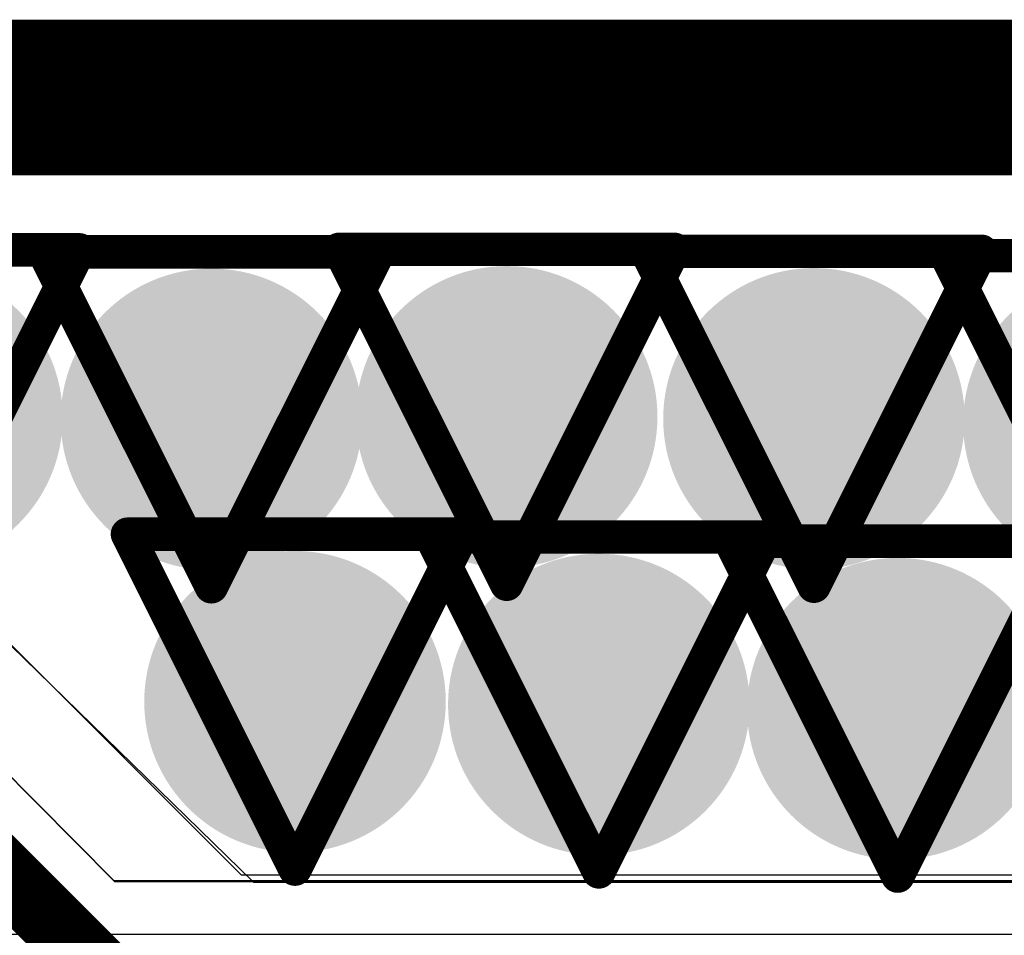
# Model space of a CAD drawing. Header units: inches. Extents: x -2.3 to 12.7, y -2.8 to 6.7.
# Tile 85 of 171: x 0.4184 to 0.4772, y 0.8361 to 0.8908. Entities that reach past the tile are written whole.
import ezdxf

# ---------------------------------------------------------------- set-up
doc = ezdxf.new("R2010")
doc.units = ezdxf.units.IN
doc.header["$MEASUREMENT"] = 0
for name, color, linetype in [('Bottom Layer', 5, 'Continuous'), ('Bottom Solder', 6, 'Continuous'), ('Drill Drawing', 1, 'Continuous'), ('fanoutbga', 56, 'Continuous'), ('L2_GND1', 16, 'Continuous'), ('L3_PWR1', 130, 'Continuous'), ('Top Layer', 1, 'Continuous'), ('Top Solder', 216, 'Continuous'), ('Via Holes', 16, 'Continuous')]:
    doc.layers.add(name, color=color, linetype=linetype)

msp = doc.modelspace()

# ---------------------------------------------------------------- hatches: boundary and pattern name
at = {"layer": 'Bottom Layer'}
h = msp.add_hatch(color=5, dxfattribs=at)
edge = h.paths.add_edge_path()
edge.add_arc((0.41201, 0.86701), 0.009, 0, 360)
h = msp.add_hatch(color=5, dxfattribs=at)
edge = h.paths.add_edge_path()
edge.add_arc((0.429887, 0.86689), 0.009, 0, 360)
h = msp.add_hatch(color=5, dxfattribs=at)
edge = h.paths.add_edge_path()
edge.add_arc((0.447514, 0.867041), 0.009, 0, 360)
h = msp.add_hatch(color=5, dxfattribs=at)
edge = h.paths.add_edge_path()
edge.add_arc((0.465857, 0.866923), 0.009, 0, 360)
h = msp.add_hatch(color=5, dxfattribs=at)
edge = h.paths.add_edge_path()
edge.add_arc((0.483762, 0.866664), 0.009, 0, 360)
h = msp.add_hatch(color=5, dxfattribs=at)
edge = h.paths.add_edge_path()
edge.add_arc((0.434878, 0.850029), 0.009, 0, 360)
h = msp.add_hatch(color=5, dxfattribs=at)
edge = h.paths.add_edge_path()
edge.add_arc((0.453014, 0.849864), 0.009, 0, 360)
h = msp.add_hatch(color=5, dxfattribs=at)
edge = h.paths.add_edge_path()
edge.add_arc((0.470861, 0.849613), 0.009, 0, 360)
at = {"layer": 'L2_GND1'}
h = msp.add_hatch(color=16, dxfattribs=at)
edge = h.paths.add_edge_path()
edge.add_arc((0.41201, 0.86701), 0.009, 0, 360)
h = msp.add_hatch(color=16, dxfattribs=at)
edge = h.paths.add_edge_path()
edge.add_arc((0.429887, 0.86689), 0.009, 0, 360)
h = msp.add_hatch(color=16, dxfattribs=at)
edge = h.paths.add_edge_path()
edge.add_arc((0.447514, 0.867041), 0.009, 0, 360)
h = msp.add_hatch(color=16, dxfattribs=at)
edge = h.paths.add_edge_path()
edge.add_arc((0.465857, 0.866923), 0.009, 0, 360)
h = msp.add_hatch(color=16, dxfattribs=at)
edge = h.paths.add_edge_path()
edge.add_arc((0.483762, 0.866664), 0.009, 0, 360)
h = msp.add_hatch(color=16, dxfattribs=at)
edge = h.paths.add_edge_path()
edge.add_arc((0.434878, 0.850029), 0.009, 0, 360)
h = msp.add_hatch(color=16, dxfattribs=at)
edge = h.paths.add_edge_path()
edge.add_arc((0.453014, 0.849864), 0.009, 0, 360)
h = msp.add_hatch(color=16, dxfattribs=at)
edge = h.paths.add_edge_path()
edge.add_arc((0.470861, 0.849613), 0.009, 0, 360)
at = {"layer": 'L3_PWR1'}
h = msp.add_hatch(color=130, dxfattribs=at)
edge = h.paths.add_edge_path()
edge.add_arc((0.41201, 0.86701), 0.009, 0, 360)
h = msp.add_hatch(color=130, dxfattribs=at)
edge = h.paths.add_edge_path()
edge.add_arc((0.429887, 0.86689), 0.009, 0, 360)
h = msp.add_hatch(color=130, dxfattribs=at)
edge = h.paths.add_edge_path()
edge.add_arc((0.447514, 0.867041), 0.009, 0, 360)
h = msp.add_hatch(color=130, dxfattribs=at)
edge = h.paths.add_edge_path()
edge.add_arc((0.465857, 0.866923), 0.009, 0, 360)
h = msp.add_hatch(color=130, dxfattribs=at)
edge = h.paths.add_edge_path()
edge.add_arc((0.483762, 0.866664), 0.009, 0, 360)
h = msp.add_hatch(color=130, dxfattribs=at)
edge = h.paths.add_edge_path()
edge.add_arc((0.434878, 0.850029), 0.009, 0, 360)
h = msp.add_hatch(color=130, dxfattribs=at)
edge = h.paths.add_edge_path()
edge.add_arc((0.453014, 0.849864), 0.009, 0, 360)
h = msp.add_hatch(color=130, dxfattribs=at)
edge = h.paths.add_edge_path()
edge.add_arc((0.470861, 0.849613), 0.009, 0, 360)
at = {"layer": 'Top Layer'}
h = msp.add_hatch(color=1, dxfattribs=at)
edge = h.paths.add_edge_path()
edge.add_arc((0.41201, 0.86701), 0.009, 0, 360)
h = msp.add_hatch(color=1, dxfattribs=at)
edge = h.paths.add_edge_path()
edge.add_arc((0.429887, 0.86689), 0.009, 0, 360)
h = msp.add_hatch(color=1, dxfattribs=at)
edge = h.paths.add_edge_path()
edge.add_arc((0.447514, 0.867041), 0.009, 0, 360)
h = msp.add_hatch(color=1, dxfattribs=at)
edge = h.paths.add_edge_path()
edge.add_arc((0.465857, 0.866923), 0.009, 0, 360)
h = msp.add_hatch(color=1, dxfattribs=at)
edge = h.paths.add_edge_path()
edge.add_arc((0.483762, 0.866664), 0.009, 0, 360)
h = msp.add_hatch(color=1, dxfattribs=at)
edge = h.paths.add_edge_path()
edge.add_arc((0.434878, 0.850029), 0.009, 0, 360)
h = msp.add_hatch(color=1, dxfattribs=at)
edge = h.paths.add_edge_path()
edge.add_arc((0.453014, 0.849864), 0.009, 0, 360)
h = msp.add_hatch(color=1, dxfattribs=at)
edge = h.paths.add_edge_path()
edge.add_arc((0.470861, 0.849613), 0.009, 0, 360)
at = {"layer": 'Via Holes'}
h = msp.add_hatch(color=7, dxfattribs=at)
edge = h.paths.add_edge_path()
edge.add_arc((0.429887, 0.86689), 0.004, 0, 360)
h = msp.add_hatch(color=7, dxfattribs=at)
edge = h.paths.add_edge_path()
edge.add_arc((0.447514, 0.867041), 0.004, 0, 360)
h = msp.add_hatch(color=7, dxfattribs=at)
edge = h.paths.add_edge_path()
edge.add_arc((0.465857, 0.866923), 0.004, 0, 360)
h = msp.add_hatch(color=7, dxfattribs=at)
edge = h.paths.add_edge_path()
edge.add_arc((0.434878, 0.850029), 0.004, 0, 360)
h = msp.add_hatch(color=7, dxfattribs=at)
edge = h.paths.add_edge_path()
edge.add_arc((0.453014, 0.849864), 0.004, 0, 360)
h = msp.add_hatch(color=7, dxfattribs=at)
edge = h.paths.add_edge_path()
edge.add_arc((0.470861, 0.849613), 0.004, 0, 360)

# ---------------------------------------------------------------- linework, layer by layer
at = {"layer": 'Bottom Layer'}
for p, q in [((0.424076, 0.839321), (0.412731, 0.850792)), ((0.845986, 0.839321), (0.424076, 0.839321))]:
    msp.add_line(p, q, dxfattribs=at)
at = {"layer": 'Bottom Solder'}
for p, q in [((0.424129, 0.839275), (0.412638, 0.850825)), ((0.845986, 0.839275), (0.424129, 0.839275))]:
    msp.add_line(p, q, dxfattribs=at)
at = {"layer": 'Drill Drawing'}
for points in [[(0.40201, 0.87701, 0.002, 0.002, 0), (0.42201, 0.87701, 0.002, 0.002, 0)], [(0.41201, 0.85701, 0.002, 0.002, 0), (0.42201, 0.87701, 0.002, 0.002, 0)], [(0.419887, 0.87689, 0.002, 0.002, 0), (0.439887, 0.87689, 0.002, 0.002, 0)], [(0.419887, 0.87689, 0.002, 0.002, 0), (0.429887, 0.85689, 0.002, 0.002, 0)], [(0.429887, 0.85689, 0.002, 0.002, 0), (0.439887, 0.87689, 0.002, 0.002, 0)], [(0.437514, 0.877041, 0.002, 0.002, 0), (0.457514, 0.877041, 0.002, 0.002, 0)], [(0.437514, 0.877041, 0.002, 0.002, 0), (0.447514, 0.857041, 0.002, 0.002, 0)], [(0.447514, 0.857041, 0.002, 0.002, 0), (0.457514, 0.877041, 0.002, 0.002, 0)], [(0.455857, 0.876923, 0.002, 0.002, 0), (0.475857, 0.876923, 0.002, 0.002, 0)], [(0.455857, 0.876923, 0.002, 0.002, 0), (0.465857, 0.856923, 0.002, 0.002, 0)], [(0.465857, 0.856923, 0.002, 0.002, 0), (0.475857, 0.876923, 0.002, 0.002, 0)], [(0.473762, 0.876664, 0.002, 0.002, 0), (0.493762, 0.876664, 0.002, 0.002, 0)], [(0.473762, 0.876664, 0.002, 0.002, 0), (0.483762, 0.856664, 0.002, 0.002, 0)], [(0.424878, 0.860029, 0.002, 0.002, 0), (0.444878, 0.860029, 0.002, 0.002, 0)], [(0.424878, 0.860029, 0.002, 0.002, 0), (0.434878, 0.840029, 0.002, 0.002, 0)], [(0.434878, 0.840029, 0.002, 0.002, 0), (0.444878, 0.860029, 0.002, 0.002, 0)], [(0.443014, 0.859864, 0.002, 0.002, 0), (0.463014, 0.859864, 0.002, 0.002, 0)], [(0.443014, 0.859864, 0.002, 0.002, 0), (0.453014, 0.839864, 0.002, 0.002, 0)], [(0.453014, 0.839864, 0.002, 0.002, 0), (0.463014, 0.859864, 0.002, 0.002, 0)], [(0.460861, 0.859613, 0.002, 0.002, 0), (0.480861, 0.859613, 0.002, 0.002, 0)], [(0.460861, 0.859613, 0.002, 0.002, 0), (0.470861, 0.839613, 0.002, 0.002, 0)], [(0.470861, 0.839613, 0.002, 0.002, 0), (0.480861, 0.859613, 0.002, 0.002, 0)]]:
    msp.add_lwpolyline(points, format="xyseb", dxfattribs=at)
for points in [[(0.419387, 0.87689, 0.001, 0.001, 1), (0.420387, 0.87689, 0.001, 0.001, 1)], [(0.419387, 0.87689, 0.001, 0.001, 1), (0.420387, 0.87689, 0.001, 0.001, 1)], [(0.42151, 0.87701, 0.001, 0.001, 1), (0.42251, 0.87701, 0.001, 0.001, 1)], [(0.42151, 0.87701, 0.001, 0.001, 1), (0.42251, 0.87701, 0.001, 0.001, 1)], [(0.437014, 0.877041, 0.001, 0.001, 1), (0.438014, 0.877041, 0.001, 0.001, 1)], [(0.437014, 0.877041, 0.001, 0.001, 1), (0.438014, 0.877041, 0.001, 0.001, 1)], [(0.439387, 0.87689, 0.001, 0.001, 1), (0.440387, 0.87689, 0.001, 0.001, 1)], [(0.439387, 0.87689, 0.001, 0.001, 1), (0.440387, 0.87689, 0.001, 0.001, 1)], [(0.455357, 0.876923, 0.001, 0.001, 1), (0.456357, 0.876923, 0.001, 0.001, 1)], [(0.455357, 0.876923, 0.001, 0.001, 1), (0.456357, 0.876923, 0.001, 0.001, 1)], [(0.457014, 0.877041, 0.001, 0.001, 1), (0.458014, 0.877041, 0.001, 0.001, 1)], [(0.457014, 0.877041, 0.001, 0.001, 1), (0.458014, 0.877041, 0.001, 0.001, 1)], [(0.473262, 0.876664, 0.001, 0.001, 1), (0.474262, 0.876664, 0.001, 0.001, 1)], [(0.473262, 0.876664, 0.001, 0.001, 1), (0.474262, 0.876664, 0.001, 0.001, 1)], [(0.475357, 0.876923, 0.001, 0.001, 1), (0.476357, 0.876923, 0.001, 0.001, 1)], [(0.475357, 0.876923, 0.001, 0.001, 1), (0.476357, 0.876923, 0.001, 0.001, 1)], [(0.424378, 0.860029, 0.001, 0.001, 1), (0.425378, 0.860029, 0.001, 0.001, 1)], [(0.424378, 0.860029, 0.001, 0.001, 1), (0.425378, 0.860029, 0.001, 0.001, 1)], [(0.442514, 0.859864, 0.001, 0.001, 1), (0.443514, 0.859864, 0.001, 0.001, 1)], [(0.442514, 0.859864, 0.001, 0.001, 1), (0.443514, 0.859864, 0.001, 0.001, 1)], [(0.444378, 0.860029, 0.001, 0.001, 1), (0.445378, 0.860029, 0.001, 0.001, 1)], [(0.444378, 0.860029, 0.001, 0.001, 1), (0.445378, 0.860029, 0.001, 0.001, 1)], [(0.460361, 0.859613, 0.001, 0.001, 1), (0.461361, 0.859613, 0.001, 0.001, 1)], [(0.460361, 0.859613, 0.001, 0.001, 1), (0.461361, 0.859613, 0.001, 0.001, 1)], [(0.462514, 0.859864, 0.001, 0.001, 1), (0.463514, 0.859864, 0.001, 0.001, 1)], [(0.462514, 0.859864, 0.001, 0.001, 1), (0.463514, 0.859864, 0.001, 0.001, 1)], [(0.429387, 0.85689, 0.001, 0.001, 1), (0.430387, 0.85689, 0.001, 0.001, 1)], [(0.429387, 0.85689, 0.001, 0.001, 1), (0.430387, 0.85689, 0.001, 0.001, 1)], [(0.447014, 0.857041, 0.001, 0.001, 1), (0.448014, 0.857041, 0.001, 0.001, 1)], [(0.447014, 0.857041, 0.001, 0.001, 1), (0.448014, 0.857041, 0.001, 0.001, 1)], [(0.465357, 0.856923, 0.001, 0.001, 1), (0.466357, 0.856923, 0.001, 0.001, 1)], [(0.465357, 0.856923, 0.001, 0.001, 1), (0.466357, 0.856923, 0.001, 0.001, 1)], [(0.434378, 0.840029, 0.001, 0.001, 1), (0.435378, 0.840029, 0.001, 0.001, 1)], [(0.434378, 0.840029, 0.001, 0.001, 1), (0.435378, 0.840029, 0.001, 0.001, 1)], [(0.452514, 0.839864, 0.001, 0.001, 1), (0.453514, 0.839864, 0.001, 0.001, 1)], [(0.452514, 0.839864, 0.001, 0.001, 1), (0.453514, 0.839864, 0.001, 0.001, 1)], [(0.470361, 0.839613, 0.001, 0.001, 1), (0.471361, 0.839613, 0.001, 0.001, 1)], [(0.470361, 0.839613, 0.001, 0.001, 1), (0.471361, 0.839613, 0.001, 0.001, 1)]]:
    msp.add_lwpolyline(points, format="xyseb", close=True, dxfattribs=at)
at = {"layer": 'fanoutbga'}
msp.add_lwpolyline([(0.365155, 0.886105, 0.004, 0.004, 0), (0.423275, 0.886105, 0.004, 0.004, 0)], format="xyseb", dxfattribs=at)
msp.add_lwpolyline([(0.422275, 0.886105, 0.002, 0.002, 1), (0.424275, 0.886105, 0.002, 0.002, 1)], format="xyseb", close=True, dxfattribs=at)
at = {"layer": 'L3_PWR1'}
msp.add_line((0.845986, 0.836122), (0.368736, 0.836121), dxfattribs=at)
at = {"layer": 'Top Layer'}
for p, q in [((0.373393, 0.876145), (0.578788, 0.876145)), ((0.431688, 0.839669), (0.416638, 0.854718)), ((0.725662, 0.839669), (0.431688, 0.839669))]:
    msp.add_line(p, q, dxfattribs=at)
for points in [[(0.365155, 0.886104, 0.0093, 0.0093, 0), (0.578788, 0.886104, 0.0093, 0.0093, 0)], [(0.410513, 0.846734, 0.004, 0.004, 0), (0.427588, 0.829659, 0.004, 0.004, 0)]]:
    msp.add_lwpolyline(points, format="xyseb", dxfattribs=at)
at = {"layer": 'Top Solder'}
for p, q in [((0.416036, 0.855198), (0.432403, 0.839258)), ((0.432403, 0.839258), (0.863585, 0.839258))]:
    msp.add_line(p, q, dxfattribs=at)

doc.saveas('drawing.dxf')
